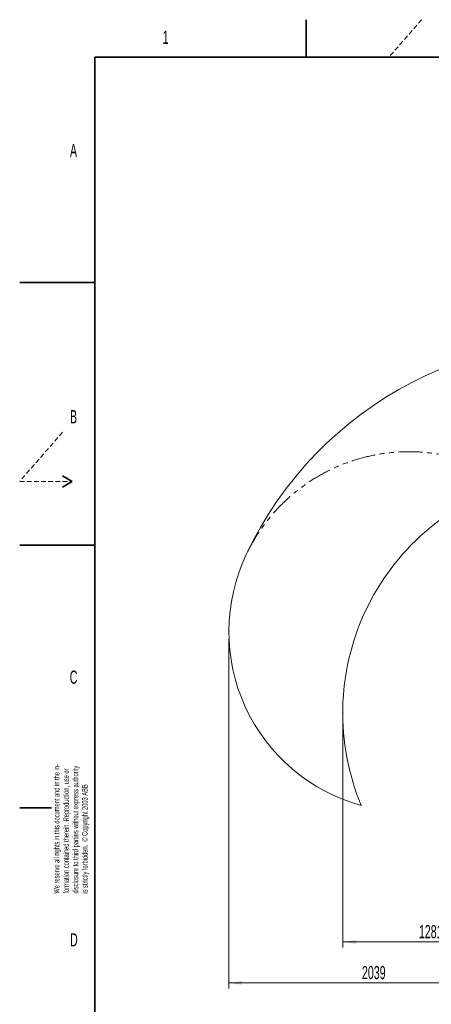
# Model space of a CAD drawing. Header units: millimetres. Extents: x 0 to 14900, y 0 to 10500.
# Tile 2 of 53: x 0 to 2740, y 3943 to 10500. Entities that reach past the tile are written whole.
import ezdxf

# ---------------------------------------------------------------- set-up
doc = ezdxf.new("R2010")
doc.units = ezdxf.units.MM
doc.header["$LTSCALE"] = 25
doc.header["$PDSIZE"] = -1
doc.linetypes.add('HIDDEN', pattern=[1.905, 1.27, -0.635])
doc.linetypes.add('PHANTOM', pattern=[12.7, 6.35, -1.27, 1.27, -1.27, 1.27, -1.27])
doc.styles.add('SLDTEXTSTYLE0', font='TXT', dxfattribs={"width": 0.605})
doc.dimstyles.new('SLDDIMSTYLE1', dxfattribs={"dimtxt": 87.5, "dimasz": 87.5, "dimexe": 0, "dimexo": 0.0625, "dimgap": 21.875, "dimtad": 1, "dimdec": 0, "dimrnd": 1e-09, "dimzin": 12, "dimdsep": 46, "dimtxsty": 'SLDTEXTSTYLE0', "dimsah": 1, "dimcen": 0.09, "dimadec": 0, "dimazin": 3, "dimtfac": 1, "dimtofl": 0, "dimtmove": 0, "dimatfit": 3, "dimfxl": 1, "dimfrac": 2, "dimtolj": 1, "dimtzin": 12, "dimarcsym": 0})

# ---------------------------------------------------------------- blocks, each defined once
blk = doc.blocks.new('SW_NOTE_0_2')
at = {"color": 0, "linetype": 'Continuous', "lineweight": 0, "char_height": 37.5, "attachment_point": 1, "rotation": 90, "style": 'SLDTEXTSTYLE0'}
for s, insert in [('We reserve all rights in this document and in the in-', (-48.3, 0)), ('formation contained therein. Reproduction, use or', (14.2, 0)), ('disclosure to third parties without express authority', (76.7, 0)), ('is strictly forbidden.  © Copyright 2003 ABB', (139.2, 0))]:
    blk.add_mtext(s, dxfattribs=dict(at, insert=insert))
blk = doc.blocks.new('_D_2')
at = {"color": 7, "linetype": 'Continuous', "lineweight": 0}
for p, q in [((2150.2, 5832.6), (2150.2, 4320.1)), ((3431.7, 4863.1), (3431.7, 4320.1)), ((2150.2, 4357.6), (3431.7, 4357.6))]:
    blk.add_line(p, q, dxfattribs=at)
at = {"color": 7, "linetype": 'Continuous', "lineweight": 18}
for points in [[(2150.2, 4357.6), (2237.7, 4345.1), (2237.7, 4370.1)], [(3431.7, 4357.6), (3344.2, 4370.1), (3344.2, 4345.1)]]:
    blk.add_solid(points, dxfattribs=at)
at = {"color": 7, "linetype": 'Continuous', "lineweight": 18, "insert": (2657.3, 4470.4), "char_height": 87.5, "attachment_point": 1, "style": 'SLDTEXTSTYLE0'}
blk.add_mtext('1281', dxfattribs=at)
blk = doc.blocks.new('_D_3')
at = {"color": 7, "linetype": 'Continuous', "lineweight": 0}
for p, q in [((1392.3, 6373.6), (1392.3, 4047.6)), ((3431.7, 4863.1), (3431.7, 4047.6)), ((1392.3, 4085.1), (3431.7, 4085.1))]:
    blk.add_line(p, q, dxfattribs=at)
at = {"color": 7, "linetype": 'Continuous', "lineweight": 18}
for points in [[(1392.3, 4085.1), (1479.8, 4072.6), (1479.8, 4097.6)], [(3431.7, 4085.1), (3344.2, 4097.6), (3344.2, 4072.6)]]:
    blk.add_solid(points, dxfattribs=at)
at = {"color": 7, "linetype": 'Continuous', "lineweight": 18, "insert": (2278.3, 4197.9), "char_height": 87.5, "attachment_point": 1, "style": 'SLDTEXTSTYLE0'}
blk.add_mtext('2039', dxfattribs=at)

msp = doc.modelspace()

# ---------------------------------------------------------------- linework, layer by layer
at = {"color": 7, "linetype": 'Continuous', "lineweight": 35}
for p, q in [((1906.25, 10500), (1906.25, 10250)), ((500, 250), (500, 10250)), ((14650, 10250), (500, 10250)), ((0, 8750), (500, 8750)), ((285.0480947, 7462.5), (350, 7425)), ((350, 7425), (285.0480947, 7387.5)), ((0, 7000), (500, 7000)), ((212.5, 5250), (0, 5250))]:
    msp.add_line(p, q, dxfattribs=at)
at = {"color": 7, "linetype": 'HIDDEN', "lineweight": 18}
for p, q in [((2675, 10500), (2457.5203252, 10250)), ((285.0480947, 7752.6721089), (0, 7425)), ((0, 7425), (350, 7425))]:
    msp.add_line(p, q, dxfattribs=at)
at = {"color": 7, "linetype": 'Continuous', "lineweight": 18}
for centre, radius, start, end in [((3751.6946825, 5882.6472299), 2479.27, 5.1503552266, 154.8240965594), ((3751.6946825, 5882.6472299), 1601.47, 107.4061649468, 202.5938050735), ((2591.6276826, 6423.5957254), 1199.29, 154.6363722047, 254.599296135)]:
    msp.add_arc(centre, radius, start, end, dxfattribs=at)
at = {"color": 7, "linetype": 'PHANTOM', "lineweight": 18}
msp.add_arc((2591.6276826, 6423.5957254), 1199.29, 55.4006738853, 154.6363722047, dxfattribs=at)
at = {"color": 7, "linetype": 'Continuous', "lineweight": 0}
for p in [(1392.3376826, 6423.5957254), (2150.2246825, 5882.6472299)]:
    msp.add_point(p, dxfattribs=at)

# ---------------------------------------------------------------- block references
msp.add_blockref('SW_NOTE_0_2', (275.4715236, 4680.0451529), dxfattribs=at)

# ---------------------------------------------------------------- texts
at = {"color": 7, "linetype": 'Continuous', "lineweight": 0, "char_height": 87.5, "attachment_point": 1, "style": 'SLDTEXTSTYLE0'}
for s, insert in [('1', (951.2146924, 10426.7084322)), ('A', (334.4941973, 9672.7197529)), ('B', (334.6987698, 7899.5849615)), ('C', (333.0445841, 6165.0979181)), ('D', (335.1285772, 4416.2226567))]:
    msp.add_mtext(s, dxfattribs=dict(at, insert=insert))

# ---------------------------------------------------------------- dimensions: what is measured, and where the dimension line sits
at = {"color": 7, "linetype": 'Continuous', "lineweight": 18}
for base, p1, picture, middle in [((3431.6946825, 4085.1077092), (1392.3376826, 6423.5957254), '_D_3', (2412.0161826, 4085.1077092)), ((3431.6946825, 4357.6472299), (2150.2246825, 5882.6472299), '_D_2', (2790.9596825, 4357.6472299))]:
    dim = msp.add_linear_dim(base=base, p1=p1, p2=(3431.6946825, 4913.097725), dimstyle='SLDDIMSTYLE1', dxfattribs=at)
    dim.commit()
    dim.dimension.update_dxf_attribs({"geometry": picture, "text_midpoint": middle, "dimtype": 160})

doc.saveas('drawing.dxf')
